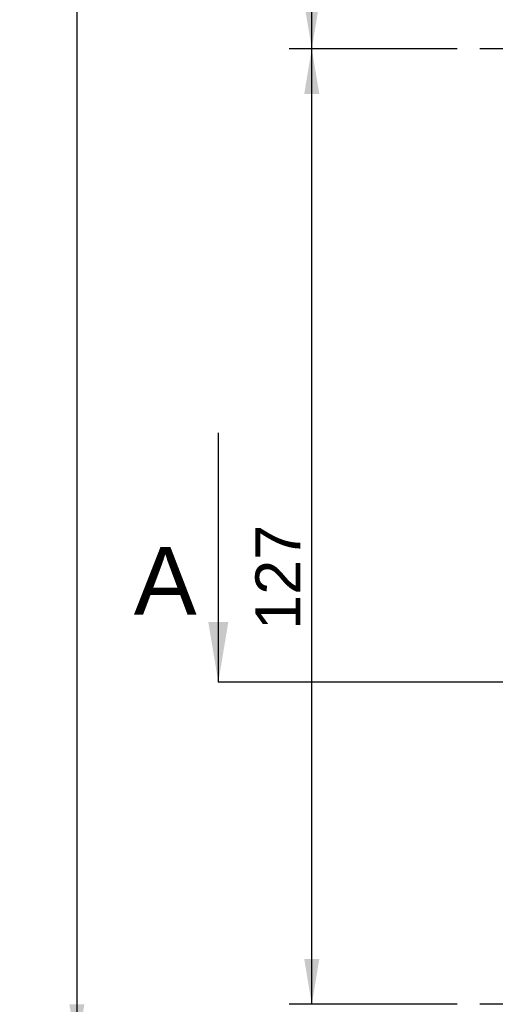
# Model space of a CAD drawing. Header units: millimetres. Extents: x 15 to 2005, y -26 to 622.
# Tile 20 of 256: x 49 to 81, y 15 to 80. Entities that reach past the tile are written whole.
import ezdxf
from ezdxf.enums import TextEntityAlignment as Align
from ezdxf.lldxf.tags import DXFTag

# ---------------------------------------------------------------- set-up
doc = ezdxf.new("R2010")
doc.units = ezdxf.units.MM
doc.layers.add('P-AX', color=7, linetype='Continuous')
doc.styles.add('SEACAD_Arial', font='arial.ttf')
tags = doc.linetypes.add('CENTER2', pattern=[28.575, 19.05, -3.175, 3.175, -3.175]).pattern_tags.tags
tags[10:11] = [DXFTag(74, 4), DXFTag(75, 0), DXFTag(340, '0'), DXFTag(46, 0.0), DXFTag(50, 0.0), DXFTag(44, 0.0), DXFTag(45, 0.0)]
tags[8:9] = [DXFTag(74, 4), DXFTag(75, 0), DXFTag(340, '0'), DXFTag(46, 0.0), DXFTag(50, 0.0), DXFTag(44, 0.0), DXFTag(45, 0.0)]
tags[6:7] = [DXFTag(74, 4), DXFTag(75, 0), DXFTag(340, '0'), DXFTag(46, 0.0), DXFTag(50, 0.0), DXFTag(44, 0.0), DXFTag(45, 0.0)]
tags[4:5] = [DXFTag(74, 4), DXFTag(75, 0), DXFTag(340, '0'), DXFTag(46, 0.0), DXFTag(50, 0.0), DXFTag(44, 0.0), DXFTag(45, 0.0)]
doc.dimstyles.new('ISO-25', dxfattribs={"dimtxt": 2.5, "dimasz": 2.5, "dimexe": 1.25, "dimexo": 0.625, "dimtad": 1, "dimtxsty": 'Standard', "dimcen": 2.5, "dimadec": 0, "dimazin": 0, "dimtfac": 1, "dimtmove": 0, "dimatfit": 3, "dimfxl": 0, "dimarcsym": 0})

# ---------------------------------------------------------------- blocks, each defined once
blk = doc.blocks.new('SEANNOT_GROUP3')
at = {"linetype": 'Continuous'}
blk.add_hatch(color=7, dxfattribs=at).paths.add_polyline_path([(61.608, 40.352), (62.275, 36.352), (62.941, 40.352)])
at = {"color": 7, "linetype": 'Continuous'}
blk.add_lwpolyline([(62.275, 52.929), (62.275, 36.352)], dxfattribs=at)
blk = doc.blocks.new('DMBLK6')
at = {"linetype": 'Continuous'}
for points in [[(67.99, 138.958), (68.99, 138.958), (68.49, 141.958)], [(67.99, 81.458), (68.49, 78.458), (68.99, 81.458)]]:
    blk.add_hatch(color=7, dxfattribs=at).paths.add_polyline_path(points)
at = {"color": 7, "linetype": 'Continuous'}
for p, q in [((78.157, 141.958), (66.99, 141.958)), ((68.49, 78.458), (68.49, 141.958)), ((78.157, 78.458), (66.99, 78.458))]:
    blk.add_line(p, q, dxfattribs=at)
at = {"color": 7, "linetype": 'Continuous', "style": 'SEACAD_Arial'}
blk.add_text('127', height=3, rotation=90, dxfattribs=at).set_placement((64.74, 106.686), align=Align.TOP_LEFT)
blk = doc.blocks.new('DMBLK7')
at = {"linetype": 'Continuous'}
for points in [[(67.99, 75.458), (68.99, 75.458), (68.49, 78.458)], [(67.99, 17.958), (68.49, 14.958), (68.99, 17.958)]]:
    blk.add_hatch(color=7, dxfattribs=at).paths.add_polyline_path(points)
at = {"color": 7, "linetype": 'Continuous'}
for p, q in [((78.157, 78.458), (66.99, 78.458)), ((68.49, 14.958), (68.49, 78.458)), ((78.157, 14.958), (66.99, 14.958))]:
    blk.add_line(p, q, dxfattribs=at)
at = {"color": 7, "linetype": 'Continuous', "style": 'SEACAD_Arial'}
blk.add_text('127', height=3, rotation=90, dxfattribs=at).set_placement((64.74, 39.833), align=Align.TOP_LEFT)
blk = doc.blocks.new('DMBLK8')
at = {"linetype": 'Continuous'}
for points in [[(52.37, 268.958), (53.37, 268.958), (52.87, 271.958)], [(52.37, 14.958), (52.87, 11.958), (53.37, 14.958)]]:
    blk.add_hatch(color=7, dxfattribs=at).paths.add_polyline_path(points)
at = {"color": 7, "linetype": 'Continuous'}
for p, q in [((81.231, 271.958), (51.37, 271.958)), ((52.87, 271.958), (52.87, 11.958)), ((81.231, 11.958), (51.37, 11.958))]:
    blk.add_line(p, q, dxfattribs=at)
at = {"color": 7, "linetype": 'Continuous', "style": 'SEACAD_Arial'}
blk.add_text('520', height=3, rotation=90, dxfattribs=at).set_placement((49.12, 134.86), align=Align.TOP_LEFT)

msp = doc.modelspace()

# ---------------------------------------------------------------- linework, layer by layer
at = {"color": 7, "linetype": 'CENTER2'}
for p, q in [((67.2748, 36.3517), (62.2748, 36.3517)), ((180.0709, 36.3517), (67.2748, 36.3517))]:
    msp.add_line(p, q, dxfattribs=at)
at = {"layer": 'P-AX', "color": 7, "linetype": 'CENTER2'}
for p, q in [((83.7317, 78.4576), (79.6567, 78.4576)), ((83.7317, 14.9576), (79.6567, 14.9576))]:
    msp.add_line(p, q, dxfattribs=at)

# ---------------------------------------------------------------- block references
msp.add_blockref('SEANNOT_GROUP3', (0, 0))

# ---------------------------------------------------------------- texts
at = {"insert": (56.6498, 49.5054), "char_height": 2.5, "width": 4.206532, "attachment_point": 1}
msp.add_mtext('\\P{\\fArial|b0||i0||c0|p34;\\C7;\\H4.5;\\W1.;A}', dxfattribs=at)

# ---------------------------------------------------------------- dimensions: what is measured, and where the dimension line sits
at = {"color": 7, "linetype": 'Continuous'}
for base, p1, p2, angle, picture, middle in [((52.8698, 271.9576), (82.7314, 271.9576), (82.7314, 11.9576), 270, 'DMBLK8', (52.8698, 138.3816)), ((68.4905, 78.4576), (79.6567, 78.4576), (79.6567, 141.9576), 90, 'DMBLK6', (68.4905, 110.2076)), ((68.4905, 14.9576), (79.6567, 14.9576), (79.6567, 78.4576), 90, 'DMBLK7', (68.4905, 43.3551))]:
    dim = msp.add_linear_dim(base=base, p1=p1, p2=p2, angle=angle, text='\\A1;<>', dimstyle='ISO-25', override={"dimtxt": 3, "dimasz": 3, "dimexe": 1.5, "dimexo": 1.5, "dimgap": 0.3, "dimlfac": 2, "dimdsep": 46, "dimsah": 1, "dimcen": 1.5, "dimtofl": 0, "dimtolj": 1}, dxfattribs=at)
    dim.commit()
    dim.dimension.update_dxf_attribs({"geometry": picture, "text_midpoint": middle, "dimtype": 161})

doc.saveas('drawing.dxf')
